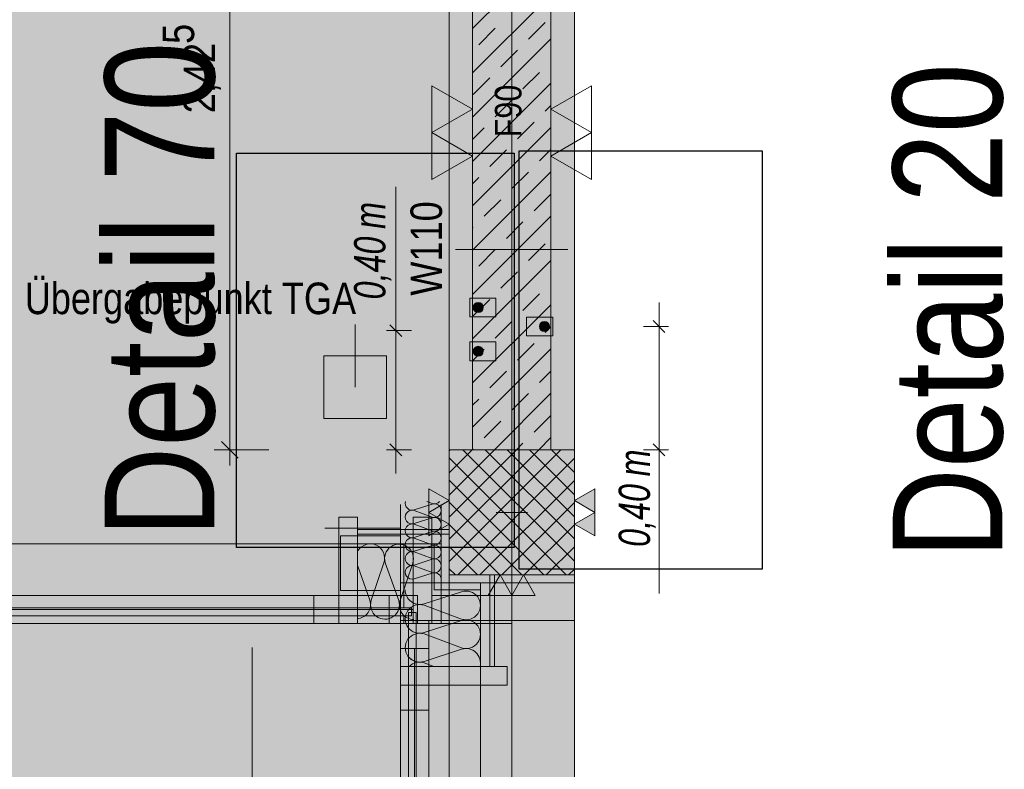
# Model space of a CAD drawing. Extents: x -620 to 300, y 62 to 1162.
# Tile 13 of 93: x -488 to -425, y 308 to 356. Entities that reach past the tile are written whole.
import ezdxf
from ezdxf.lldxf.tags import DXFTag

# ---------------------------------------------------------------- set-up
doc = ezdxf.new("R2010")
doc.units = 0
doc.layers.get('0').update_dxf_attribs({"lineweight": 13})
for name, color, linetype, lineweight, true_color in [('00_Beschriftung UZ', 3, 'Continuous', 35, 0x00ff00), ('30 -33 Aussenwände- 3 Aussenstützen', 7, 'Continuous', 50, 0x0000dd), ('30 -33 Aussenwände- 7 Fassade_ Elemente', 7, 'Continuous', 9, 0x00aacc), ('30 -34 Innenwände- 1 tragend', 7, 'Continuous', 13, 0xdd0806), ('30 -34 Innenwände- 2 nichttragend', 7, 'Continuous', 18, 0xff7fe6), ('30 -35 Decken- 1 Konstruktion-Träger- Stahlbeton', 7, 'Continuous', 13, 0x33aa00), ('70 -72 Beschriftung- 1 Beschriftung allgemein', 7, 'Continuous', 9, 0xff6633), ('70 -72 Beschriftung- 2 Beschriftung Bauteile', 7, 'Continuous', 9, 0x9999ff), ('70 -76 Bemaßung- 2 Allgemein', 9, 'Continuous', 5, 0x808080), ('E_Aussparung Bemaßung', 5, 'Continuous', 9, 0x0000ff), ('E_Leerrohr 32', 7, 'Continuous', 9, 0x00b300), ('E_Leerrohr Umrandung', 7, 'Continuous', 13, 0xffffff), ('E_Leerrohr_Detailnummer', 1, 'Continuous', 25, 0xff0000), ('E_Leerrohrdose 32', 7, 'Continuous', 9, 0x99ff99), ('iwb_Layout BA_Markierung', 7, 'Continuous', 9, 0xbadcdc), ('iwb_Schraffur_F90_feuerbestaendig', 1, 'Continuous', 13, 0xff0000), ('iwb_Schraffur_Unterzug', 7, 'Continuous', 5, 0xffffcc), ('iwb_Sichtbeton', 2, 'Continuous', 50, 0xffff00), ('iwb_Sichtbeton-Shading', 2, 'Continuous', 50, 0xffff00)]:
    doc.layers.add(name, color=color, linetype=linetype, lineweight=lineweight, true_color=true_color)
for name, color, linetype, lineweight in [('30 -33 Aussenwände- 8 Sonnenschutz', 7, 'Continuous', 9), ('70 -71 Achsen- 1 Gebäudeachsen', 7, 'STRICHPUNKT2-A06G94JT8I', 18), ('70 -75 Raumstempel- 3 Wandstempel', 7, 'Continuous', 50), ('Keine', 7, 'Continuous', 9)]:
    doc.layers.add(name, color=color, linetype=linetype, lineweight=lineweight)
doc.styles.get("Standard").update_dxf_attribs({"font": 'ARIALN.TTF'})
tags = doc.linetypes.add('fein_strichliert-A06G94JU8I', pattern=[4, 1, -2, 1]).pattern_tags.tags
tags[8:9] = [DXFTag(74, 4), DXFTag(75, 0), DXFTag(340, '0'), DXFTag(46, 0.0), DXFTag(50, 0.0), DXFTag(44, 0.0), DXFTag(45, 0.0)]
tags[6:7] = [DXFTag(74, 4), DXFTag(75, 0), DXFTag(340, '0'), DXFTag(46, 0.0), DXFTag(50, 0.0), DXFTag(44, 0.0), DXFTag(45, 0.0)]
tags[4:5] = [DXFTag(74, 4), DXFTag(75, 0), DXFTag(340, '0'), DXFTag(46, 0.0), DXFTag(50, 0.0), DXFTag(44, 0.0), DXFTag(45, 0.0)]
tags = doc.linetypes.add('STRICHPUNKT2-A06G94JT8I', pattern=[12.7, 6.35, -3.175, 0, -3.175]).pattern_tags.tags
tags[10:11] = [DXFTag(74, 4), DXFTag(75, 0), DXFTag(340, '0'), DXFTag(46, 0.0), DXFTag(50, 0.0), DXFTag(44, 0.0), DXFTag(45, 0.0)]
tags[8:9] = [DXFTag(74, 4), DXFTag(75, 0), DXFTag(340, '0'), DXFTag(46, 0.0), DXFTag(50, 0.0), DXFTag(44, 0.0), DXFTag(45, 0.0)]
tags[6:7] = [DXFTag(74, 4), DXFTag(75, 0), DXFTag(340, '0'), DXFTag(46, 0.0), DXFTag(50, 0.0), DXFTag(44, 0.0), DXFTag(45, 0.0)]
tags[4:5] = [DXFTag(74, 4), DXFTag(75, 0), DXFTag(340, '0'), DXFTag(46, 0.0), DXFTag(50, 0.0), DXFTag(44, 0.0), DXFTag(45, 0.0)]

# ---------------------------------------------------------------- blocks, each defined once
blk = doc.blocks.new('Shading-A06G94F78I', base_point=(-458.376, 320.614))
at = {"layer": 'iwb_Sichtbeton-Shading', "color": 51, "true_color": 0xffff7f}
for points in [[(-458.376, 320.614), (-458.976, 320.614), (-458.376, 380.614), (-458.976, 380.614)], [(-453.376, 320.614), (-453.976, 320.614), (-453.376, 380.614), (-453.976, 380.614)]]:
    blk.add_solid(points, dxfattribs=at)
blk = doc.blocks.new('Polygon-A06G94JL8I')
at = {"color": 0, "linetype": 'ByBlock', "lineweight": -2, "ltscale": 0.13}
blk.add_solid([(-459.485, 86.607), (-538.631, 86.396), (-459.318, 1083.814), (-538.631, 1083.814)], dxfattribs=at)
blk = doc.blocks.new('Referenz-A06G94JV8I')
at = {"layer": '00_Beschriftung UZ', "color": 0, "linetype": 'Continuous', "lineweight": -2, "ltscale": 0.13}
blk.add_line((-458.177, 270.914), (-458.177, 320.114), dxfattribs=at)
at = {"layer": '30 -33 Aussenwände- 3 Aussenstützen', "color": 0, "lineweight": -2}
for p, q in [((-460.177, 328.55), (-460.114, 328.614)), ((-460.177, 327.136), (-458.699, 328.614)), ((-460.177, 325.722), (-457.285, 328.614)), ((-460.177, 324.307), (-455.871, 328.614)), ((-460.177, 322.893), (-454.457, 328.614)), ((-460.177, 321.479), (-453.043, 328.614)), ((-459.291, 328.614), (-452.177, 321.5)), ((-457.877, 328.614), (-452.177, 322.914)), ((-456.463, 328.614), (-452.177, 324.328)), ((-455.049, 328.614), (-452.177, 325.742)), ((-453.634, 328.614), (-452.177, 327.157)), ((-452.22, 328.614), (-452.177, 328.571)), ((-460.177, 328.086), (-452.705, 320.614)), ((-459.628, 320.614), (-452.177, 328.065)), ((-460.177, 326.671), (-454.12, 320.614)), ((-458.214, 320.614), (-452.177, 326.65)), ((-456.177, 325.614), (-456.177, 323.614)), ((-460.177, 325.257), (-455.534, 320.614)), ((-456.8, 320.614), (-452.177, 325.236)), ((-457.177, 324.614), (-455.177, 324.614)), ((-460.177, 323.843), (-456.948, 320.614)), ((-455.386, 320.614), (-452.177, 323.822)), ((-460.177, 322.429), (-458.362, 320.614)), ((-453.972, 320.614), (-452.177, 322.408)), ((-460.177, 321.014), (-459.776, 320.614)), ((-452.557, 320.614), (-452.177, 320.994))]:
    blk.add_line(p, q, dxfattribs=at)
at = {"layer": '30 -33 Aussenwände- 3 Aussenstützen', "color": 0, "linetype": 'Continuous', "lineweight": -2, "ltscale": 0.13}
for p, q in [((-452.177, 328.614), (-460.177, 328.614)), ((-460.177, 328.614), (-460.177, 320.614)), ((-452.177, 320.614), (-452.177, 328.614)), ((-460.177, 320.614), (-452.177, 320.614))]:
    blk.add_line(p, q, dxfattribs=at)
at = {"layer": '30 -33 Aussenwände- 7 Fassade_ Elemente', "color": 0, "linetype": 'Continuous', "lineweight": -2, "ltscale": 0.13}
for p, q in [((-456.177, 323.614), (-456.177, 325.614)), ((-463.277, 325.114), (-463.277, 320.114)), ((-461.252, 325.143), (-462.402, 324.774)), ((-461.252, 325.187), (-461.596, 325.314)), ((-460.677, 320.114), (-460.677, 325.114)), ((-462.402, 324.731), (-461.252, 324.306)), ((-457.177, 324.614), (-455.177, 324.614)), ((-467.217, 324.314), (-466.017, 324.314)), ((-467.217, 317.514), (-467.217, 324.314)), ((-466.017, 324.314), (-466.017, 317.514)), ((-462.477, 317.514), (-462.477, 324.314)), ((-462.477, 324.314), (-461.277, 324.314)), ((-461.252, 324.263), (-462.402, 323.893)), ((-462.402, 323.85), (-461.252, 323.425)), ((-461.277, 324.314), (-461.277, 317.514)), ((-463.277, 323.614), (-468.117, 323.614)), ((-463.277, 323.614), (-468.117, 323.614)), ((-467.117, 323.114), (-463.277, 323.114)), ((-467.117, 319.614), (-467.117, 323.114)), ((-466.017, 323.214), (-466.017, 323.514)), ((-466.017, 323.514), (-460.177, 323.514)), ((-460.177, 323.214), (-466.017, 323.214)), ((-463.277, 320.114), (-463.277, 323.614)), ((-463.277, 323.114), (-463.277, 319.614)), ((-461.252, 323.382), (-462.402, 323.012)), ((-460.177, 323.514), (-460.177, 323.214)), ((-461.129, 322.614), (-466.017, 322.614)), ((-466.017, 322.614), (-466.017, 317.514)), ((-462.402, 322.969), (-461.252, 322.544)), ((-461.252, 322.501), (-462.402, 322.131)), ((-461.129, 319.662), (-461.129, 322.614)), ((-462.402, 322.088), (-461.252, 321.663)), ((-465.143, 319.003), (-464.342, 321.393)), ((-464.252, 321.392), (-463.394, 318.981)), ((-463.304, 318.98), (-462.503, 321.37)), ((-461.252, 321.62), (-462.402, 321.25)), ((-465.233, 319.004), (-466.005, 321.177)), ((-462.402, 321.207), (-461.252, 320.782)), ((-461.252, 320.739), (-462.402, 320.369)), ((-457.577, 320.614), (-457.277, 320.614)), ((-457.577, 314.774), (-457.577, 320.614)), ((-457.277, 320.614), (-457.277, 314.774)), ((-463.277, 320.114), (-458.177, 320.114)), ((-463.277, 320.114), (-460.677, 320.114)), ((-452.177, 320.114), (-463.277, 320.114)), ((-463.277, 317.714), (-463.277, 320.114)), ((-458.177, 317.714), (-458.177, 320.114)), ((-458.177, 320.114), (-452.177, 320.114)), ((-452.177, 320.114), (-452.177, 317.714)), ((-452.177, 224.114), (-452.177, 320.114)), ((-463.277, 319.614), (-467.117, 319.614)), ((-461.777, 318.775), (-459.377, 319.546)), ((-458.177, 319.662), (-461.129, 319.662)), ((-458.177, 314.774), (-458.177, 319.662)), ((-511.405, 319.314), (-462.205, 319.314)), ((-467.217, 319.314), (-471.864, 319.314)), ((-468.817, 317.514), (-468.817, 319.314)), ((-468.817, 319.314), (-467.217, 319.314)), ((-467.217, 317.514), (-467.217, 319.314)), ((-467.217, 319.314), (-467.217, 317.514)), ((-464.005, 317.514), (-464.005, 319.314)), ((-464.005, 319.314), (-462.205, 319.314)), ((-462.205, 319.314), (-462.205, 317.514)), ((-462.205, 319.314), (-462.205, 317.514)), ((-461.277, 317.514), (-461.277, 319.314)), ((-461.277, 319.314), (-456.177, 319.314)), ((-512.477, 318.414), (-462.477, 318.414)), ((-471.864, 318.414), (-468.817, 318.414)), ((-459.377, 317.798), (-461.777, 318.685)), ((-462.205, 317.514), (-511.405, 317.514)), ((-471.864, 317.514), (-467.217, 317.514)), ((-467.217, 317.514), (-468.817, 317.514)), ((-466.017, 317.514), (-467.217, 317.514)), ((-466.017, 317.514), (-463.277, 317.514)), ((-462.205, 317.514), (-464.005, 317.514)), ((-458.177, 317.714), (-463.277, 317.714)), ((-463.277, 273.314), (-463.277, 317.714)), ((-463.277, 315.914), (-463.277, 317.714)), ((-463.277, 317.714), (-461.477, 317.714)), ((-463.277, 317.714), (-461.477, 317.714)), ((-463.277, 317.514), (-463.277, 314.774)), ((-461.277, 317.514), (-462.477, 317.514)), ((-461.777, 316.936), (-459.377, 317.708)), ((-461.477, 317.714), (-461.477, 315.914)), ((-461.477, 317.714), (-461.477, 273.314)), ((-456.177, 317.514), (-461.277, 317.514)), ((-452.177, 317.714), (-458.177, 317.714)), ((-459.377, 315.959), (-461.777, 316.846)), ((-461.477, 315.914), (-463.277, 315.914)), ((-462.377, 274.514), (-462.377, 315.914)), ((-461.777, 315.098), (-459.377, 315.869)), ((-461.777, 315.008), (-461.144, 314.774)), ((-463.277, 314.774), (-458.177, 314.774)), ((-463.277, 313.574), (-463.277, 314.774)), ((-463.277, 314.774), (-456.477, 314.774)), ((-457.277, 314.774), (-457.577, 314.774)), ((-456.477, 314.774), (-456.477, 313.574)), ((-463.277, 308.927), (-463.277, 313.574)), ((-456.477, 313.574), (-463.277, 313.574)), ((-463.277, 311.974), (-463.277, 313.574)), ((-463.277, 313.574), (-461.477, 313.574)), ((-463.277, 313.574), (-461.477, 313.574)), ((-461.477, 313.574), (-461.477, 308.927)), ((-461.477, 313.574), (-461.477, 311.974)), ((-461.477, 311.974), (-463.277, 311.974)), ((-462.377, 308.927), (-462.377, 311.974))]:
    blk.add_line(p, q, dxfattribs=at)
for centre, major_axis, end_param in [((-462.537, 325.193), (-0.423, 0.121), 2.160679), ((-461.117, 325.606), (-0.135, -0.419), 1.157172), ((-461.117, 324.725), (0.356, 0.258), 1.254884), ((-461.117, 324.725), (0.356, -0.258), 1.254884), ((-462.537, 324.312), (0.135, 0.419), 3.765224), ((-462.537, 324.312), (-0.356, 0.258), 1.255075), ((-462.537, 324.312), (0.135, 0.419), 1.255075), ((-461.117, 324.725), (-0.135, -0.419), 1.254884), ((-462.537, 323.431), (0.135, 0.419), 3.765224), ((-462.537, 324.312), (-0.356, -0.258), 1.255075), ((-462.537, 323.431), (0.135, 0.419), 1.255075), ((-461.117, 323.844), (0.356, 0.258), 1.254884), ((-461.117, 323.844), (-0.135, -0.419), 3.764652), ((-461.117, 323.844), (0.356, -0.258), 1.254884), ((-462.537, 323.431), (-0.356, 0.258), 1.255075), ((-462.537, 323.431), (-0.356, -0.258), 1.255075), ((-461.117, 323.844), (-0.135, -0.419), 1.254884), ((-461.117, 322.963), (-0.135, -0.419), 3.764652), ((-461.117, 322.963), (0.356, 0.258), 1.254884), ((-461.117, 322.963), (0.356, -0.258), 1.254884), ((-465.212, 321.686), (0.391, 0.831), 1.455535), ((-465.212, 321.686), (0.871, -0.293), 1.455535), ((-463.374, 321.663), (0.549, 0.737), 1.255075), ((-462.537, 322.55), (0.135, 0.419), 3.765224), ((-461.117, 322.963), (-0.135, -0.419), 1.254884), ((-461.117, 322.082), (-0.135, -0.419), 3.764652), ((-463.374, 321.663), (-0.53, 0.75), 1.255075), ((-462.537, 321.669), (0.135, 0.419), 3.765224), ((-463.374, 321.663), (0.871, -0.293), 1.255075), ((-462.537, 320.788), (0.135, 0.419), 3.765224), ((-461.117, 321.201), (-0.135, -0.419), 3.764652), ((-461.117, 320.32), (0.44, -0.006), 1.896254), ((-462.059, 319.649), (-0.918, 0.013), 1.896254), ((-459.096, 318.672), (-0.282, -0.874), 3.765224), ((-466.11, 318.733), (0.063, -0.916), 1.801046), ((-464.272, 318.71), (-0.871, 0.292), 1.254884), ((-464.272, 318.71), (0.53, -0.75), 1.254884), ((-462.433, 318.688), (-0.871, 0.292), 1.896254), ((-462.059, 317.811), (0.282, 0.874), 3.764652), ((-462.059, 317.811), (0.282, 0.874), 1.254884), ((-462.059, 317.811), (-0.744, 0.539), 1.254884), ((-464.272, 318.71), (-0.548, -0.737), 1.254884), ((-459.096, 316.833), (0.744, 0.539), 1.255075), ((-459.096, 316.833), (-0.282, -0.874), 3.765224), ((-462.059, 315.972), (0.282, 0.874), 3.764652), ((-462.059, 317.811), (-0.744, -0.539), 1.254884), ((-462.059, 315.972), (0.282, 0.874), 1.254884), ((-459.096, 316.833), (0.744, -0.539), 1.255075), ((-462.059, 315.972), (-0.744, 0.539), 1.254884), ((-459.096, 316.833), (-0.282, -0.874), 1.255075), ((-459.096, 314.995), (0.892, -0.221), 2.125743), ((-462.059, 315.972), (-0.744, -0.539), 1.254884), ((-462.059, 314.133), (0.282, 0.874), 1.111109)]:
    blk.add_ellipse(centre, major_axis=major_axis, ratio=1, start_param=0, end_param=end_param, dxfattribs=at)
at = {"layer": '30 -33 Aussenwände- 8 Sonnenschutz', "color": 0, "linetype": 'Continuous', "lineweight": -2, "ltscale": 0.13}
blk.add_line((-472.757, 315.974), (-472.757, 268.974), dxfattribs=at)
at = {"layer": '30 -34 Innenwände- 1 tragend', "color": 0, "lineweight": -2}
for p, q in [((-458.677, 380.614), (-458.677, 328.614)), ((-453.677, 380.614), (-453.677, 328.614)), ((-458.677, 355.506), (-453.677, 360.506)), ((-458.677, 355.506), (-453.677, 360.506)), ((-458.677, 352.677), (-453.677, 357.677)), ((-458.677, 352.677), (-453.677, 357.677)), ((-455.106, 354.834), (-454.046, 355.895)), ((-455.106, 354.834), (-454.046, 355.895)), ((-458.288, 354.481), (-457.228, 355.541)), ((-458.288, 354.481), (-457.228, 355.541)), ((-458.677, 349.849), (-453.677, 354.849)), ((-458.677, 349.849), (-453.677, 354.849)), ((-456.874, 353.066), (-455.813, 354.127)), ((-456.874, 353.066), (-455.813, 354.127)), ((-453.692, 353.42), (-453.677, 353.435)), ((-453.692, 353.42), (-453.677, 353.435)), ((-455.46, 351.652), (-454.399, 352.713)), ((-455.46, 351.652), (-454.399, 352.713)), ((-458.677, 347.02), (-453.677, 352.02)), ((-458.677, 347.02), (-453.677, 352.02)), ((-458.642, 351.299), (-457.581, 352.359)), ((-458.642, 351.299), (-457.581, 352.359)), ((-457.228, 349.884), (-456.167, 350.945)), ((-457.228, 349.884), (-456.167, 350.945)), ((-454.046, 350.238), (-453.677, 350.606)), ((-454.046, 350.238), (-453.677, 350.606)), ((-455.813, 348.47), (-454.753, 349.531)), ((-455.813, 348.47), (-454.753, 349.531)), ((-458.677, 344.192), (-453.677, 349.192)), ((-458.677, 344.192), (-453.677, 349.192)), ((-458.677, 348.435), (-457.935, 349.177)), ((-458.677, 348.435), (-457.935, 349.177)), ((-457.581, 346.703), (-456.52, 347.763)), ((-457.581, 346.703), (-456.52, 347.763)), ((-454.399, 347.056), (-453.677, 347.778)), ((-454.399, 347.056), (-453.677, 347.778)), ((-458.677, 341.364), (-453.677, 346.364)), ((-458.677, 341.364), (-453.677, 346.364)), ((-458.677, 345.606), (-458.288, 345.995)), ((-458.677, 345.606), (-458.288, 345.995)), ((-456.167, 345.288), (-455.106, 346.349)), ((-456.167, 345.288), (-455.106, 346.349)), ((-457.935, 343.521), (-456.874, 344.581)), ((-457.935, 343.521), (-456.874, 344.581)), ((-454.753, 343.874), (-453.692, 344.935)), ((-454.753, 343.874), (-453.692, 344.935)), ((-458.677, 338.535), (-453.677, 343.535)), ((-458.677, 338.535), (-453.677, 343.535)), ((-458.677, 342.778), (-458.642, 342.813)), ((-458.677, 342.778), (-458.642, 342.813)), ((-456.52, 342.106), (-455.46, 343.167)), ((-456.52, 342.106), (-455.46, 343.167)), ((-458.288, 340.339), (-457.228, 341.399)), ((-458.288, 340.339), (-457.228, 341.399)), ((-455.106, 340.692), (-454.046, 341.753)), ((-455.106, 340.692), (-454.046, 341.753)), ((-458.677, 335.707), (-453.677, 340.707)), ((-458.677, 335.707), (-453.677, 340.707)), ((-456.874, 338.924), (-455.813, 339.985)), ((-456.874, 338.924), (-455.813, 339.985)), ((-453.692, 339.278), (-453.677, 339.292)), ((-453.692, 339.278), (-453.677, 339.292)), ((-458.642, 337.157), (-457.581, 338.217)), ((-458.642, 337.157), (-457.581, 338.217)), ((-455.46, 337.51), (-454.399, 338.571)), ((-455.46, 337.51), (-454.399, 338.571)), ((-458.677, 332.878), (-453.677, 337.878)), ((-458.677, 332.878), (-453.677, 337.878)), ((-457.228, 335.742), (-456.167, 336.803)), ((-457.228, 335.742), (-456.167, 336.803)), ((-454.046, 336.096), (-453.677, 336.464)), ((-454.046, 336.096), (-453.677, 336.464)), ((-458.677, 330.05), (-453.677, 335.05)), ((-458.677, 330.05), (-453.677, 335.05)), ((-455.813, 334.328), (-454.753, 335.389)), ((-455.813, 334.328), (-454.753, 335.389)), ((-458.677, 334.292), (-457.935, 335.035)), ((-458.677, 334.292), (-457.935, 335.035)), ((-457.581, 332.56), (-456.52, 333.621)), ((-457.581, 332.56), (-456.52, 333.621)), ((-454.399, 332.914), (-453.677, 333.636)), ((-454.399, 332.914), (-453.677, 333.636)), ((-457.285, 328.614), (-453.677, 332.221)), ((-457.285, 328.614), (-453.677, 332.221)), ((-456.167, 331.146), (-455.106, 332.207)), ((-456.167, 331.146), (-455.106, 332.207)), ((-458.677, 331.464), (-458.288, 331.853)), ((-458.677, 331.464), (-458.288, 331.853)), ((-454.753, 329.732), (-453.692, 330.793)), ((-454.753, 329.732), (-453.692, 330.793)), ((-457.935, 329.378), (-456.874, 330.439)), ((-457.935, 329.378), (-456.874, 330.439)), ((-454.457, 328.614), (-453.677, 329.393)), ((-454.457, 328.614), (-453.677, 329.393)), ((-455.871, 328.614), (-455.46, 329.025)), ((-455.871, 328.614), (-455.46, 329.025)), ((-458.677, 328.636), (-458.642, 328.671)), ((-458.677, 328.636), (-458.642, 328.671))]:
    blk.add_line(p, q, dxfattribs=at)
at = {"layer": '30 -34 Innenwände- 1 tragend', "color": 0, "linetype": 'Continuous', "lineweight": -2, "ltscale": 0.13}
for p, q in [((-458.677, 380.614), (-458.677, 328.614)), ((-453.677, 380.614), (-453.677, 328.614)), ((-458.677, 328.614), (-453.677, 328.614))]:
    blk.add_line(p, q, dxfattribs=at)
at = {"layer": '30 -34 Innenwände- 2 nichttragend', "color": 0, "lineweight": -2}
for p, q in [((-514.277, 322.614), (-460.677, 322.614)), ((-460.677, 322.614), (-463.077, 322.614)), ((-463.077, 318.514), (-463.077, 322.614)), ((-460.677, 322.614), (-460.677, 317.514)), ((-463.277, 320.114), (-463.277, 317.714)), ((-458.177, 320.114), (-463.277, 320.114)), ((-463.277, 320.114), (-463.277, 270.914)), ((-458.177, 317.714), (-458.177, 320.114)), ((-462.577, 318.514), (-512.377, 318.514)), ((-512.377, 318.514), (-462.577, 318.514)), ((-463.077, 318.514), (-462.577, 318.514)), ((-462.777, 318.214), (-462.777, 272.814)), ((-462.777, 272.814), (-462.777, 318.214)), ((-462.777, 317.714), (-462.777, 318.214)), ((-462.777, 318.214), (-462.277, 318.214)), ((-462.277, 318.214), (-462.777, 318.214)), ((-462.577, 318.014), (-462.577, 318.514)), ((-462.577, 318.514), (-462.577, 318.014)), ((-462.277, 272.814), (-462.277, 318.214)), ((-462.277, 318.214), (-462.277, 317.714)), ((-462.277, 318.214), (-462.277, 272.814)), ((-460.677, 317.514), (-514.277, 317.514)), ((-462.577, 318.014), (-512.377, 318.014)), ((-512.377, 318.014), (-462.577, 318.014)), ((-463.277, 317.714), (-462.777, 317.714)), ((-462.577, 318.014), (-463.077, 318.014)), ((-463.077, 318.014), (-463.077, 317.514)), ((-463.077, 317.514), (-460.677, 317.514)), ((-462.277, 317.714), (-458.177, 317.714))]:
    blk.add_line(p, q, dxfattribs=at)
at = {"layer": '30 -35 Decken- 1 Konstruktion-Träger- Stahlbeton', "color": 0, "linetype": 'fein_strichliert-A06G94JU8I', "lineweight": -2, "ltscale": 0.13}
for p, q in [((-460.177, 223.614), (-460.177, 605.614)), ((-452.177, 223.614), (-452.177, 605.614))]:
    blk.add_line(p, q, dxfattribs=at)
at = {"layer": '70 -71 Achsen- 1 Gebäudeachsen', "color": 0, "linetype": 'STRICHPUNKT2-A06G94JT8I', "lineweight": -2, "ltscale": 0.13}
blk.add_line((-456.177, 1084.554), (-456.177, 85.114), dxfattribs=at)
at = {"layer": '70 -72 Beschriftung- 1 Beschriftung allgemein', "color": 0, "linetype": 'Continuous', "lineweight": -2, "ltscale": 0.13}
blk.add_line((-466.177, 336.614), (-466.177, 332.614), dxfattribs=at)
at = {"layer": '70 -72 Beschriftung- 1 Beschriftung allgemein', "color": 0, "linetype": 'fein_strichliert-A06G94JU8I', "lineweight": -2, "ltscale": 0.13}
for p, q in [((-468.177, 334.614), (-464.177, 334.614)), ((-468.177, 330.614), (-468.177, 334.614)), ((-464.177, 334.614), (-464.177, 330.614)), ((-464.177, 330.614), (-468.177, 330.614))]:
    blk.add_line(p, q, dxfattribs=at)
at = {"layer": '70 -72 Beschriftung- 2 Beschriftung Bauteile', "color": 0, "lineweight": -2}
for p, q in [((-458.677, 350.364), (-461.275, 351.864)), ((-461.275, 351.864), (-461.275, 348.864)), ((-451.079, 351.864), (-453.677, 350.364)), ((-451.079, 348.864), (-451.079, 351.864)), ((-461.275, 348.864), (-458.677, 350.364)), ((-453.677, 350.364), (-451.079, 348.864)), ((-458.677, 347.364), (-461.275, 348.864)), ((-461.275, 348.864), (-461.275, 345.864)), ((-451.079, 348.864), (-453.677, 347.364)), ((-451.079, 345.864), (-451.079, 348.864)), ((-461.275, 345.864), (-458.677, 347.364)), ((-453.677, 347.364), (-451.079, 345.864)), ((-461.476, 326.114), (-460.177, 325.364)), ((-461.476, 324.614), (-461.476, 326.114)), ((-452.177, 325.364), (-450.878, 326.114)), ((-450.878, 326.114), (-450.878, 324.614)), ((-460.177, 325.364), (-461.476, 324.614)), ((-450.878, 324.614), (-452.177, 325.364)), ((-461.476, 324.614), (-460.177, 323.864)), ((-461.476, 323.114), (-461.476, 324.614)), ((-452.177, 323.864), (-450.878, 324.614)), ((-450.878, 324.614), (-450.878, 323.114)), ((-460.177, 323.864), (-461.476, 323.114)), ((-450.878, 323.114), (-452.177, 323.864)), ((-457.677, 319.315), (-456.927, 320.614)), ((-456.927, 320.614), (-456.177, 319.315)), ((-456.177, 319.315), (-455.427, 320.614)), ((-455.427, 320.614), (-454.677, 319.315)), ((-456.177, 319.315), (-457.677, 319.315)), ((-454.677, 319.315), (-456.177, 319.315))]:
    blk.add_line(p, q, dxfattribs=at)
for points in [[(-461.476, 324.614), (-461.476, 326.114), (-460.177, 325.364)], [(-450.878, 324.614), (-452.177, 325.364), (-450.878, 326.114)], [(-461.476, 323.114), (-461.476, 324.614), (-460.177, 323.864)], [(-450.878, 323.114), (-452.177, 323.864), (-450.878, 324.614)], [(-456.927, 319.315), (-457.677, 319.315), (-456.927, 320.614)], [(-456.927, 319.315), (-456.927, 320.614), (-456.177, 319.315)], [(-455.427, 319.315), (-456.177, 319.315), (-455.427, 320.614)], [(-455.427, 319.315), (-455.427, 320.614), (-454.677, 319.315)]]:
    blk.add_solid(points, dxfattribs=at)
at = {"layer": '70 -76 Bemaßung- 2 Allgemein', "color": 0, "linetype": 'Continuous', "lineweight": -2, "ltscale": 0.13}
for p, q in [((-474.177, 329.674), (-474.177, 376.053)), ((-474.177, 327.614), (-474.177, 329.674)), ((-473.647, 328.083), (-474.708, 329.144)), ((-471.677, 328.614), (-475.177, 328.614))]:
    blk.add_line(p, q, dxfattribs=at)
at = {"layer": 'Keine', "color": 0, "lineweight": -2}
blk.add_line((-459.762, 341.397), (-452.592, 341.397), dxfattribs=at)
at = {"layer": '70 -72 Beschriftung- 1 Beschriftung allgemein', "color": 0, "linetype": 'Continuous', "lineweight": -2, "ltscale": 0.13, "insert": (-487.269, 339.287), "char_height": 2.01377, "attachment_point": 1}
blk.add_mtext('{\\fArial Narrow;Übergabepunkt TGA}', dxfattribs=at)
at = {"layer": '70 -75 Raumstempel- 3 Wandstempel', "color": 0, "linetype": 'Continuous', "lineweight": -2, "ltscale": 0.13, "attachment_point": 1, "rotation": 90}
for s, insert, char_height in [('{\\fArial Narrow;F90}', (-457.256, 348.57), 1.7), ('{\\fArial Narrow;W110}', (-462.641, 338.455), 2.01377)]:
    blk.add_mtext(s, dxfattribs=dict(at, insert=insert, char_height=char_height))
at = {"layer": '70 -76 Bemaßung- 2 Allgemein', "color": 0, "linetype": 'Continuous', "lineweight": -2, "ltscale": 0.13, "char_height": 2.01377, "attachment_point": 1, "rotation": 90}
for s, insert in [('{\\fArial Narrow;5}', (-478.47, 354.53)), ('{\\fArial Narrow;2,42}', (-477.127, 350.104))]:
    blk.add_mtext(s, dxfattribs=dict(at, insert=insert))
blk = doc.blocks.new('Referenz-A06G94JX8I')
at = {"layer": 'iwb_Schraffur_F90_feuerbestaendig', "linetype": 'Continuous', "ltscale": 0.13}
blk.add_hatch(color=256, dxfattribs=at).paths.add_polyline_path([(-458.676, 320.614), (-458.676, 380.614), (-458.676, 388.614), (-456.976, 388.614), (-456.976, 390.014), (-455.376, 390.014), (-455.376, 388.614), (-453.729, 388.614), (-453.729, 380.614), (-453.676, 380.614), (-453.676, 320.614)])
at = {"layer": 'iwb_Schraffur_Unterzug', "linetype": 'Continuous', "ltscale": 0.13}
for points in [[(-460.176, 223.692), (-460.176, 440.614), (-452.176, 223.692), (-452.176, 440.614)], [(-460.176, 223.614), (-460.176, 394.614), (-452.176, 223.614), (-452.176, 394.614)]]:
    blk.add_solid(points, dxfattribs=at)
at = {"layer": 'iwb_Sichtbeton', "linetype": 'Continuous', "ltscale": 0.5}
for points in [[(-458.376, 320.614), (-458.976, 320.614), (-458.376, 380.614), (-458.976, 380.614)], [(-453.376, 320.614), (-453.976, 320.614), (-453.376, 380.614), (-453.976, 380.614)]]:
    blk.add_solid(points, dxfattribs=at)
blk = doc.blocks.new('Kreis-A06G94JZ8I')
at = {"color": 0, "linetype": 'ByBlock', "lineweight": -2, "ltscale": 0.13}
blk.add_circle((-458.316, 337.699), 0.32, dxfattribs=at)
blk = doc.blocks.new('Polygon-A06G94K18I')
at = {"color": 0, "linetype": 'ByBlock', "lineweight": -2, "ltscale": 0.13}
blk.add_solid([(-458.863, 335.501), (-457.183, 335.501), (-458.863, 334.301), (-457.183, 334.301)], dxfattribs=at)
blk = doc.blocks.new('Polygon-A06G94K38I')
at = {"color": 0, "linetype": 'ByBlock', "lineweight": -2, "ltscale": 0.13}
blk.add_solid([(-458.863, 338.301), (-457.183, 338.301), (-458.863, 337.101), (-457.183, 337.101)], dxfattribs=at)
blk = doc.blocks.new('Schraffur-A06G94K58I')
at = {"linetype": 'ByBlock', "lineweight": -2, "ltscale": 0.13}
blk.add_hatch(color=0, dxfattribs=at).paths.add_polyline_path([(-458.316, 334.579), (-458.393, 334.588), (-458.465, 334.616), (-458.529, 334.66), (-458.58, 334.717), (-458.616, 334.786), (-458.634, 334.86), (-458.634, 334.938), (-458.616, 335.013), (-458.58, 335.081), (-458.529, 335.139), (-458.465, 335.182), (-458.393, 335.21), (-458.316, 335.219), (-458.24, 335.21), (-458.168, 335.182), (-458.104, 335.139), (-458.053, 335.081), (-458.017, 335.013), (-457.999, 334.938), (-457.999, 334.86), (-458.017, 334.786), (-458.053, 334.717), (-458.104, 334.66), (-458.168, 334.616), (-458.24, 334.588)])
blk = doc.blocks.new('Kreis-A06G94K78I')
at = {"color": 0, "linetype": 'ByBlock', "lineweight": -2, "ltscale": 0.13}
blk.add_circle((-458.316, 334.899), 0.32, dxfattribs=at)
blk = doc.blocks.new('Polygon-A06G94K98I')
at = {"color": 0, "linetype": 'ByBlock', "lineweight": -2, "ltscale": 0.25}
for p, q in [((-473.757, 322.361), (-473.757, 347.549)), ((-473.757, 347.549), (-456.014, 347.549)), ((-456.014, 347.549), (-456.014, 322.361)), ((-456.014, 322.361), (-473.757, 322.361))]:
    blk.add_line(p, q, dxfattribs=at)
blk = doc.blocks.new('Polygon-A06G94KB8I')
at = {"color": 0, "linetype": 'ByBlock', "lineweight": -2, "ltscale": 0.13}
for p, q in [((-458.863, 338.301), (-457.183, 338.301)), ((-458.863, 337.101), (-458.863, 338.301)), ((-457.183, 338.301), (-457.183, 337.101)), ((-457.183, 337.101), (-458.863, 337.101))]:
    blk.add_line(p, q, dxfattribs=at)
blk = doc.blocks.new('Schraffur-A06G94KD8I')
at = {"linetype": 'ByBlock', "lineweight": -2, "ltscale": 0.13}
blk.add_hatch(color=0, dxfattribs=at).paths.add_polyline_path([(-458.316, 337.379), (-458.393, 337.388), (-458.465, 337.416), (-458.529, 337.46), (-458.58, 337.517), (-458.616, 337.586), (-458.634, 337.66), (-458.634, 337.738), (-458.616, 337.813), (-458.58, 337.881), (-458.529, 337.939), (-458.465, 337.982), (-458.393, 338.01), (-458.316, 338.019), (-458.24, 338.01), (-458.168, 337.982), (-458.104, 337.939), (-458.053, 337.881), (-458.017, 337.813), (-457.999, 337.738), (-457.999, 337.66), (-458.017, 337.586), (-458.053, 337.517), (-458.104, 337.46), (-458.168, 337.416), (-458.24, 337.388)])
blk = doc.blocks.new('Polygon-A06G94KF8I')
at = {"color": 0, "linetype": 'ByBlock', "lineweight": -2, "ltscale": 0.13}
for p, q in [((-458.863, 335.501), (-457.183, 335.501)), ((-458.863, 334.301), (-458.863, 335.501)), ((-457.183, 335.501), (-457.183, 334.301)), ((-457.183, 334.301), (-458.863, 334.301))]:
    blk.add_line(p, q, dxfattribs=at)
blk = doc.blocks.new('Maß-A06G94KH8I')
at = {"color": 0, "linetype": 'ByBlock', "lineweight": -2, "ltscale": 0.13}
for p, q in [((-463.576, 327.086), (-463.576, 345.401)), ((-463.194, 335.837), (-463.958, 336.601)), ((-464.176, 336.219), (-462.576, 336.219)), ((-463.194, 328.232), (-463.958, 328.995)), ((-464.176, 328.614), (-462.576, 328.614))]:
    blk.add_line(p, q, dxfattribs=at)
at = {"color": 0, "linetype": 'ByBlock', "lineweight": -2, "ltscale": 0.13, "char_height": 2, "attachment_point": 1, "rotation": 90}
for s, insert in [('{\\W0.9;\\fArial Narrow|b0|i1;m}', (-466.243, 342.718)), ('{\\W0.9;\\fArial Narrow|b0|i1;0,40 }', (-466.243, 338.214))]:
    blk.add_mtext(s, dxfattribs=dict(at, insert=insert))
blk = doc.blocks.new('Einzeiliger Text-A06G94KJ8I')
at = {"color": 0, "lineweight": -2, "insert": (-482.164, 323.018), "char_height": 7, "attachment_point": 1, "rotation": 90}
blk.add_mtext('{\\fArial Narrow;Detail 70}', dxfattribs=at)
blk = doc.blocks.new('Polygon-A06G94KL8I')
at = {"color": 0, "linetype": 'ByBlock', "lineweight": -2, "ltscale": 0.13}
for p, q in [((-455.227, 335.88), (-455.227, 337.08)), ((-455.227, 337.08), (-453.547, 337.08)), ((-453.547, 337.08), (-453.547, 335.88)), ((-453.547, 335.88), (-455.227, 335.88))]:
    blk.add_line(p, q, dxfattribs=at)
blk = doc.blocks.new('Kreis-A06G94KN8I')
at = {"color": 0, "linetype": 'ByBlock', "lineweight": -2, "ltscale": 0.13}
blk.add_circle((-454.093, 336.482), 0.32, dxfattribs=at)
blk = doc.blocks.new('Polygon-A06G94KP8I')
at = {"color": 0, "linetype": 'ByBlock', "lineweight": -2, "ltscale": 0.13}
blk.add_solid([(-453.547, 335.88), (-455.227, 335.88), (-453.547, 337.08), (-455.227, 337.08)], dxfattribs=at)
blk = doc.blocks.new('Schraffur-A06G94KR8I')
at = {"linetype": 'ByBlock', "lineweight": -2, "ltscale": 0.13}
blk.add_hatch(color=0, dxfattribs=at).paths.add_polyline_path([(-454.093, 336.802), (-454.017, 336.793), (-453.944, 336.765), (-453.881, 336.722), (-453.83, 336.664), (-453.794, 336.595), (-453.776, 336.521), (-453.776, 336.443), (-453.794, 336.369), (-453.83, 336.3), (-453.881, 336.243), (-453.944, 336.199), (-454.017, 336.171), (-454.093, 336.162), (-454.17, 336.171), (-454.242, 336.199), (-454.305, 336.243), (-454.357, 336.3), (-454.392, 336.369), (-454.411, 336.443), (-454.411, 336.521), (-454.392, 336.595), (-454.357, 336.664), (-454.305, 336.722), (-454.242, 336.765), (-454.17, 336.793)])
blk = doc.blocks.new('Einzeiliger Text-A06G94KT8I')
at = {"color": 0, "lineweight": -2, "insert": (-431.856, 321.652), "char_height": 7, "attachment_point": 1, "rotation": 90}
blk.add_mtext('{\\fArial Narrow;Detail 20}', dxfattribs=at)
blk = doc.blocks.new('Polygon-A06G94KV8I')
at = {"color": 0, "linetype": 'ByBlock', "lineweight": -2, "ltscale": 0.25}
for p, q in [((-455.697, 320.996), (-455.697, 347.702)), ((-455.697, 347.702), (-440.193, 347.702)), ((-440.193, 347.702), (-440.193, 320.996)), ((-440.193, 320.996), (-455.697, 320.996))]:
    blk.add_line(p, q, dxfattribs=at)
blk = doc.blocks.new('Maß-A06G94KX8I')
at = {"color": 0, "linetype": 'ByBlock', "lineweight": -2, "ltscale": 0.13}
for p, q in [((-446.776, 338.008), (-446.776, 319.432)), ((-446.176, 336.48), (-447.776, 336.48)), ((-447.158, 336.862), (-446.394, 336.098)), ((-447.158, 328.995), (-446.394, 328.232)), ((-446.176, 328.614), (-447.776, 328.614))]:
    blk.add_line(p, q, dxfattribs=at)
at = {"color": 0, "linetype": 'ByBlock', "lineweight": -2, "ltscale": 0.13, "char_height": 2, "attachment_point": 1, "rotation": 90}
for s, insert in [('{\\W0.9;\\fArial Narrow|b0|i1;m}', (-449.352, 326.912)), ('{\\W0.9;\\fArial Narrow|b0|i1;0,40 }', (-449.352, 322.408))]:
    blk.add_mtext(s, dxfattribs=dict(at, insert=insert))

msp = doc.modelspace()

# ---------------------------------------------------------------- block references
at = {"color": 8, "lineweight": 13, "ltscale": 0.13, "true_color": 0x808080}
msp.add_blockref('Referenz-A06G94JV8I', (0, 0), dxfattribs=at)
at = {"color": 8, "lineweight": 25, "ltscale": 0.25, "true_color": 0x808080}
msp.add_blockref('Referenz-A06G94JX8I', (0, 0), dxfattribs=at)
msp.add_blockref('Shading-A06G94F78I', (-458.376, 320.614))
at = {"layer": 'E_Aussparung Bemaßung', "ltscale": 0.13}
for name in ['Maß-A06G94KH8I', 'Maß-A06G94KX8I']:
    msp.add_blockref(name, (0, 0), dxfattribs=at)
at = {"layer": 'E_Leerrohr 32', "ltscale": 0.13}
for name in ['Schraffur-A06G94KD8I', 'Schraffur-A06G94KR8I', 'Schraffur-A06G94K58I']:
    msp.add_blockref(name, (0, 0), dxfattribs=at)
at = {"layer": 'E_Leerrohr Umrandung', "ltscale": 0.13}
for name in ['Kreis-A06G94JZ8I', 'Kreis-A06G94KN8I', 'Kreis-A06G94K78I']:
    msp.add_blockref(name, (0, 0), dxfattribs=at)
at = {"layer": 'E_Leerrohr_Detailnummer', "ltscale": 0.25}
for name in ['Einzeiliger Text-A06G94KJ8I', 'Einzeiliger Text-A06G94KT8I', 'Polygon-A06G94KV8I', 'Polygon-A06G94K98I']:
    msp.add_blockref(name, (0, 0), dxfattribs=at)
at = {"layer": 'E_Leerrohrdose 32', "ltscale": 0.13}
for name in ['Polygon-A06G94K38I', 'Polygon-A06G94KP8I', 'Polygon-A06G94K18I']:
    msp.add_blockref(name, (0, 0), dxfattribs=at)
at = {"layer": 'E_Leerrohrdose 32', "color": 7, "ltscale": 0.13, "true_color": 0xffffff}
for name in ['Polygon-A06G94KB8I', 'Polygon-A06G94KL8I', 'Polygon-A06G94KF8I']:
    msp.add_blockref(name, (0, 0), dxfattribs=at)
at = {"layer": 'iwb_Layout BA_Markierung', "ltscale": 0.13}
msp.add_blockref('Polygon-A06G94JL8I', (0, 0), dxfattribs=at)

doc.saveas('drawing.dxf')
